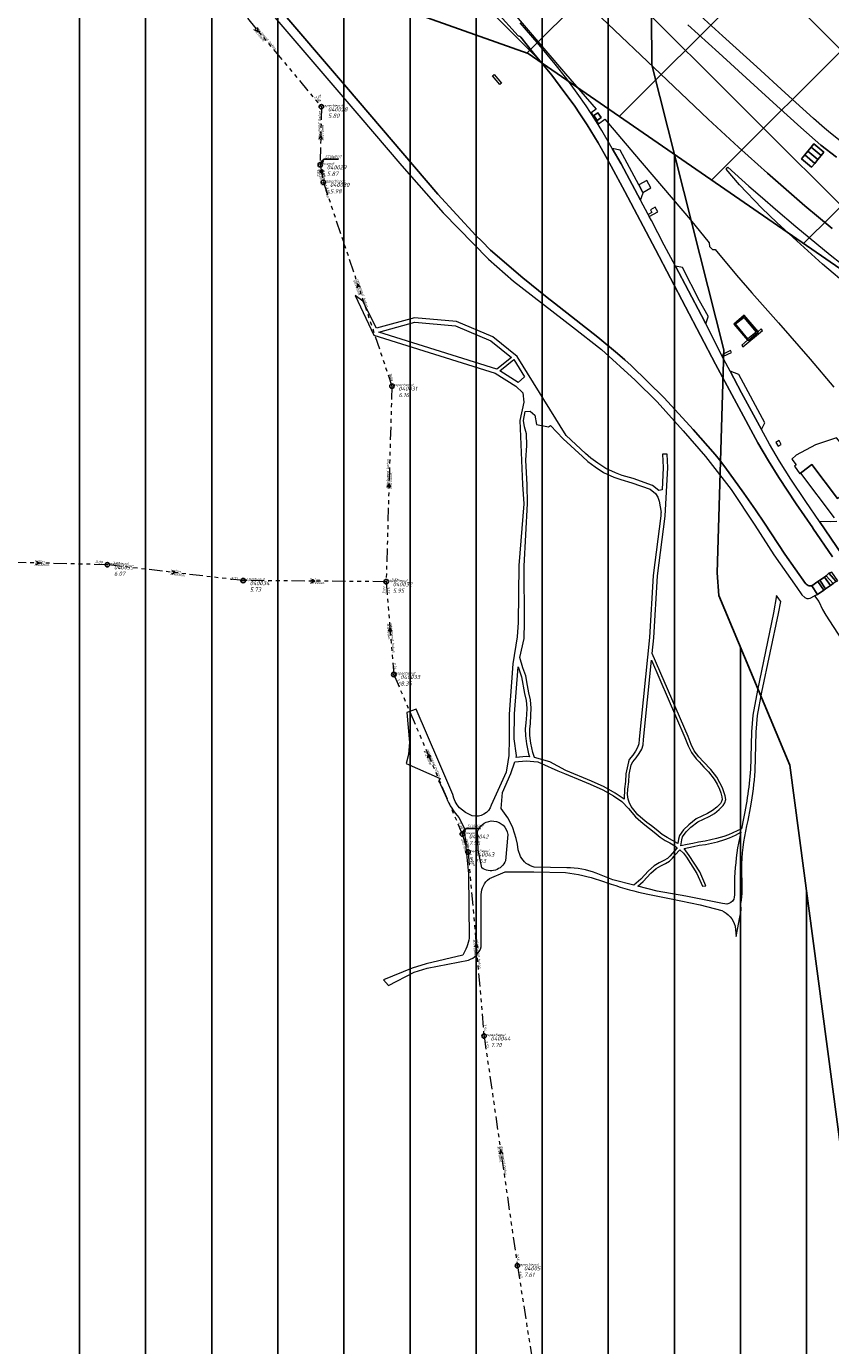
# Model space of a CAD drawing. Extents: x 148869 to 161638, y 453607 to 469810.
# Tile 143 of 256: x 152375 to 152740, y 462735 to 463334. Entities that reach past the tile are written whole.
import ezdxf

# ---------------------------------------------------------------- set-up
doc = ezdxf.new("R2010")
doc.units = 0
doc.header["$PDMODE"] = 32
doc.header["$PDSIZE"] = 2
doc.linetypes.add('RI-GWA', pattern=[18.45, 6, -1.8, 1.75, -1.8, 1.75, -1.8, 1.75, -1.8])
doc.layers.get('0').update_dxf_attribs({"linetype": 'CONTINUOUS'})
doc.layers.get('DEFPOINTS').update_dxf_attribs({"linetype": 'CONTINUOUS'})
for name, color, linetype in [('2023', 90, 'CONTINUOUS'), ('2023 hatch', 90, 'CONTINUOUS'), ('2024', 160, 'CONTINUOUS'), ('2024 hatch', 160, 'CONTINUOUS'), ('B-OI-AANPIJLING', 1, 'CONTINUOUS')]:
    doc.layers.add(name, color=color, linetype=linetype)
for name, color, linetype, lineweight in [('B-OI-RI-BIJZONDERDERHEDEN-T18', 134, 'CONTINUOUS', 18), ('B-OI-RI-GWA-MATERIAAL-T18', 10, 'CONTINUOUS', 18), ('B-OI-RI-GWA-PUTDEKSELHOOGTE-T25', 10, 'CONTINUOUS', 25), ('B-OI-RI-GWA_BOB-T18', 10, 'CONTINUOUS', 18), ('B-OI-RI-GWA_DIAMETER-T18', 10, 'CONTINUOUS', 18), ('B-OI-RI-GWA_PUTNUMMER-T18', 10, 'CONTINUOUS', 18), ('B-OI-RI-GWA_RIOOLPUT-S', 10, 'CONTINUOUS', 25), ('B-OI-RI-GWA_TRANSPORTLEIDING-G', 10, 'RI-GWA', 18), ('B-OI-RI-STROOMRICHTING-S', 252, 'CONTINUOUS', 25), ('B-RO-VH-VERHARDING_FUNDERING_ZAND-GV', 251, 'CONTINUOUS', 18), ('B-RO-VH-VERHARDING_GESLOTEN-GV', 251, 'CONTINUOUS', 18), ('B-RO-VH-VERHARDING_HALFVERHARDING-GV', 251, 'CONTINUOUS', 18), ('B-RO-VH-VERHARDING_OPEN-GV', 251, 'CONTINUOUS', 18)]:
    doc.layers.add(name, color=color, linetype=linetype, lineweight=lineweight)
doc.styles.add('NLCS-ISO-M500-T18_CURSIEF', font='NLCS-ISO.ttf', dxfattribs={"oblique": 15, "height": 0.9})
doc.styles.add('NLCS-ISO-M750-T25_CURSIEF', font='NLCS-ISO.ttf', dxfattribs={"oblique": 15, "height": 1.875})

# ---------------------------------------------------------------- blocks, each defined once
blk = doc.blocks.new('ACMAP_ANN_TEMPLATE_gwa-diam')
at = {"color": 0, "linetype": 'ByBlock', "style": 'NLCS-ISO-M500-T18_CURSIEF', "oblique": 15}
blk.add_attdef('gwa-diam', (-2.2, -1.3), '', height=1.2, dxfattribs=at)
blk = doc.blocks.new('ACMAP_ANN_TEMPLATE_gwa-materiaal')
at = {"color": 0, "linetype": 'ByBlock', "style": 'NLCS-ISO-M500-T18_CURSIEF', "oblique": 15}
blk.add_attdef('gwa-mat', (-2.2, 0.2), '', height=1.2, dxfattribs=at)
blk = doc.blocks.new('ACMAP_ANN_TEMPLATE_gwa-nap-l')
at = {"color": 0, "linetype": 'ByBlock', "style": 'NLCS-ISO-M500-T18_CURSIEF', "oblique": 15}
blk.add_attdef('gwa-nap-l', (2.3, 0.2), '', height=1.2, dxfattribs=at)
blk = doc.blocks.new('ACMAP_ANN_TEMPLATE_gwa-nap-r')
at = {"color": 0, "linetype": 'ByBlock', "style": 'NLCS-ISO-M500-T18_CURSIEF', "oblique": 15}
blk.add_attdef('gwa-nap-r', (-5.6, 0.2), '', height=1.2, dxfattribs=at)
blk = doc.blocks.new('ACMAP_ANN_TEMPLATE_gwa-puth')
at = {"color": 0, "linetype": 'ByBlock', "style": 'NLCS-ISO-M750-T25_CURSIEF', "oblique": 15}
blk.add_attdef('gwa-puth', (3, -5), '', height=1.88, dxfattribs=at)
blk = doc.blocks.new('ACMAP_ANN_TEMPLATE_gwa-putnr')
at = {"color": 0, "linetype": 'ByBlock', "style": 'NLCS-ISO-M750-T25_CURSIEF', "oblique": 15}
blk.add_attdef('gwa-putnr', (3, -2.1), '', height=1.88, dxfattribs=at)
blk = doc.blocks.new('ACMAP_ANN_TEMPLATE_type knoop')
at = {"layer": 'DEFPOINTS', "style": 'NLCS-ISO-M500-T18_CURSIEF', "oblique": 15}
blk.add_attdef('type_knoop', (0, 0), '', height=1.2, dxfattribs=at)

msp = doc.modelspace()

# ---------------------------------------------------------------- hatches: boundary and pattern name
at = {"layer": '2023 hatch'}
h = msp.add_hatch(dxfattribs=at)
h.set_pattern_fill('L45L135', color=256, scale=49.98)
h.set_pattern_definition([(45, (0, 0), (-35.341197, 35.341197), []), (135, (0, 0), (-35.341197, -35.341197), [])])
h.paths.add_polyline_path([(155033.65, 463387.49), (154736.21, 463174.82), (154703.82, 463157.03), (154669.13, 463116.73), (154497.36, 463128.81), (154485.96, 463103.35), (154403, 462810.28), (154029.41, 462913.19), (153921.91, 462926.36), (153533.06, 462959.92), (153521.58, 463046.87), (153065.73, 463131.59), (152840.09, 463157.69), (152602.55, 463321.62), (152457.44, 463373.38), (152283.77, 463566.95), (152230.15, 463641.33), (152156.25, 463699.58), (152012.16, 463887.19), (152009.38, 463939.89), (151991.35, 464191.03), (152103.19, 464343.83), (152153.39, 464455.21), (152151.03, 464561.94), (152249.45, 464811.76), (152130.92, 465032.5), (152332.42, 465169.93), (152738.18, 465252.75), (152947.54, 465152.17), (153150.32, 465023.39), (153302.02, 464886.05), (153728.6, 464650.43), (153874.6, 464567.83), (153954.88, 464501.43), (153988.94, 464472.57), (154027.82, 464422.75), (154193.47, 464138.07), (154280.01, 463968.67), (154339.28, 463993.19), (154494.94, 463873.13), (154622.49, 463821.49), (154755.92, 463721.99), (154868.72, 463597.28)])
at = {"layer": '2024 hatch'}
h = msp.add_hatch(dxfattribs=at)
h.set_pattern_fill('ANSI31', color=256, scale=29.988, angle=45)
h.set_pattern_definition([(90, (0, 0), (-29.988, 0), [])])
h.paths.add_polyline_path([(153060.97, 462471.33), (152787.39, 462332.45), (152683.96, 462314.58), (152571.59, 462395.32), (152563.82, 462406.18), (152398.44, 462422.66), (152151.13, 462555.77), (152130.97, 462967.46), (151963.51, 463060.43), (151619.43, 463158.93), (151635.54, 463357.09), (152009.16, 463977.93), (152157.72, 463944.62), (152280.12, 463919.12), (152508.66, 464143.59), (152698.68, 463896.62), (152536.72, 463732.43), (152656.87, 463588.89), (152658.63, 463316.61), (152691.32, 463187.08), (152688.32, 463085.82), (152689.17, 463075.64), (152721.38, 462998.51), (152757.48, 462725.88), (152775.44, 462698.77), (152933.57, 462680.1)])

# ---------------------------------------------------------------- linework, layer by layer
at = {"layer": '2023', "flags": 128}
msp.add_lwpolyline([(153921.91, 462926.36), (153533.06, 462959.92), (153521.58, 463046.87), (153065.73, 463131.59), (152840.09, 463157.69), (152602.55, 463321.62), (152457.44, 463373.38), (152283.77, 463566.95), (152230.15, 463641.33), (152156.25, 463699.58), (152012.16, 463887.19), (152009.38, 463939.89), (151991.35, 464191.03), (152103.19, 464343.83), (152153.39, 464455.21), (152151.03, 464561.94), (152249.45, 464811.76), (152130.92, 465032.5), (152332.42, 465169.93), (152738.18, 465252.75), (152947.54, 465152.17), (153150.32, 465023.39), (153302.02, 464886.05), (153728.6, 464650.43)], dxfattribs=at)
at = {"layer": '2024', "flags": 128}
msp.add_lwpolyline([(151635.54, 463357.09), (152009.16, 463977.93), (152157.72, 463944.62), (152280.12, 463919.12), (152508.66, 464143.59), (152698.68, 463896.62), (152536.72, 463732.43), (152656.87, 463588.89), (152658.63, 463316.61), (152691.32, 463187.08), (152688.32, 463085.82), (152689.17, 463075.64), (152721.38, 462998.51), (152757.48, 462725.88)], dxfattribs=at)
at = {"layer": 'B-OI-AANPIJLING', "color": 251, "flags": 128}
for points in [[(152508.23, 463271.16), (152509.59, 463272.5), (152508.96, 463272.93), (152508.23, 463271.16), (152509.06, 463272.86), (152509.17, 463272.79), (152508.23, 463271.16), (152509.38, 463272.65), (152509.49, 463272.57), (152508.23, 463271.16), (152509.91, 463273.67), (152516.47, 463273.67)], [(152572.69, 462967.25), (152574.05, 462968.59), (152573.42, 462969.02), (152572.69, 462967.25), (152573.52, 462968.95), (152573.63, 462968.88), (152572.69, 462967.25), (152573.84, 462968.74), (152573.95, 462968.66), (152572.69, 462967.25), (152574.37, 462969.76), (152580.93, 462969.76)]]:
    msp.add_lwpolyline(points, dxfattribs=at)
at = {"layer": 'B-OI-RI-GWA_RIOOLPUT-S', "color": 251}
for p in [(152508.75, 463297.5), (152508.23, 463271.16), (152509.66, 463263.2), (152540.77, 463170.63), (152411.67, 463089.53), (152473.27, 463082.34), (152538.14, 463081.84), (152541.63, 463039.67), (152572.69, 462967.25), (152575.29, 462959.08), (152582.58, 462875.53), (152597.7, 462771.2)]:
    msp.add_point(p, dxfattribs=at)
at = {"layer": 'B-OI-RI-GWA_TRANSPORTLEIDING-G', "color": 251}
for p, q in [((152451.5, 463366), (152508.75, 463297.5)), ((152508.75, 463297.5), (152508.23, 463271.16)), ((152508.23, 463271.16), (152509.66, 463263.2)), ((152509.66, 463263.2), (152540.77, 463170.63)), ((152540.77, 463170.63), (152538.14, 463081.84)), ((152411.67, 463089.53), (152349.81, 463091.08)), ((152473.27, 463082.34), (152411.67, 463089.53)), ((152538.14, 463081.84), (152473.27, 463082.34)), ((152538.14, 463081.84), (152541.63, 463039.67)), ((152541.63, 463039.67), (152572.69, 462967.25)), ((152572.69, 462967.25), (152575.29, 462959.08)), ((152575.29, 462959.08), (152582.58, 462875.53)), ((152582.58, 462875.53), (152597.7, 462771.2)), ((152597.7, 462771.2), (152613.32, 462671.88))]:
    msp.add_line(p, q, dxfattribs=at)
at = {"layer": 'B-OI-RI-STROOMRICHTING-S', "color": 251}
for points in [[(152479.74, 463333.32), (152480.12, 463331.75), (152478.64, 463332.39)], [(152507.73, 463282.9), (152508.48, 463284.33), (152509.17, 463282.88)], [(152509.43, 463268.85), (152508.95, 463267.18), (152507.89, 463268.58)], [(152526.36, 463215.78), (152525.2, 463216.92), (152524.98, 463215.32)], [(152538.68, 463124.82), (152539.45, 463126.23), (152540.12, 463124.77)], [(152379.32, 463091.06), (152380.73, 463090.31), (152379.27, 463089.62)], [(152441.11, 463086.82), (152442.46, 463085.94), (152440.95, 463085.39)], [(152504.27, 463082.82), (152505.7, 463082.09), (152504.26, 463081.38)], [(152540.71, 463059.38), (152539.89, 463060.76), (152539.29, 463059.26)], [(152558.39, 463002.42), (152557.15, 463003.46), (152557.07, 463001.85)], [(152579.77, 462915.93), (152578.92, 462917.31), (152578.33, 462915.81)], [(152591.05, 462822.04), (152590.14, 462823.36), (152589.62, 462821.84)]]:
    msp.add_lwpolyline(points, dxfattribs=at)
at = {"layer": 'B-RO-VH-VERHARDING_FUNDERING_ZAND-GV', "flags": 128}
for points in [[(152700.28, 462974.23), (152699.34, 462969.68), (152693.42, 462966.95), (152691.3, 462966.2), (152688.08, 462965.22), (152685.42, 462964.55), (152682.83, 462964.05), (152679.89, 462963.6), (152677.28, 462963), (152674.79, 462962.53), (152671.83, 462961.87), (152672.3, 462964.64), (152672.68, 462965.97), (152674.24, 462968.26), (152676.43, 462970.35), (152679.61, 462972.85), (152684.73, 462975.19), (152687.11, 462976.64), (152689.23, 462978.4), (152691.07, 462980.24), (152691.76, 462981.45), (152692.23, 462982.9), (152691.92, 462984.52), (152691.39, 462986.48), (152690.78, 462988.19), (152689.62, 462990.53), (152688.22, 462993.06), (152685.53, 462996.52), (152682.16, 463000), (152679.97, 463002.33), (152677.97, 463005), (152676.55, 463007.96), (152675.12, 463011.6), (152658.86, 463049.24), (152659.57, 463056.34), (152661.34, 463084.5), (152664.76, 463111.57), (152665.9, 463133.67), (152665.61, 463139.77), (152663.61, 463139.68), (152663.89, 463133.67), (152663.37, 463123.54), (152661.85, 463123.18), (152658.97, 463125.56), (152650.25, 463128.68), (152645.26, 463130.08), (152642.22, 463131.22), (152637.76, 463133.21), (152634.16, 463135.59), (152630.96, 463137.93), (152628.63, 463140.11), (152619.79, 463148.16), (152597.64, 463184.05), (152586.63, 463193.02), (152570.05, 463199.96), (152551, 463201.71), (152533.71, 463196.94), (152527.63, 463209.28), (152524.07, 463211.83), (152532.58, 463193.79), (152587.55, 463176.48), (152597.03, 463170.59), (152600.1, 463167.53), (152600.67, 463163.34), (152598.82, 463155.01), (152599.57, 463136.88), (152600, 463125.91), (152600.58, 463117.24), (152598.31, 463089.23), (152598.01, 463063.36), (152597.66, 463056.82), (152595.68, 463044.47), (152594.03, 463021.68), (152594, 463010.49), (152593.76, 463002.91), (152593.3, 463000), (152592.59, 462995.34), (152585.84, 462980.41)], [(152705.73, 462999.88), (152705.73, 463000), (152705.79, 463001.69), (152705.98, 463013.54), (152706.65, 463021.03), (152708.68, 463031.65), (152716.24, 463067.36), (152717.19, 463072.9), (152716.38, 463074.07), (152715.3, 463075.64), (152713.87, 463067.7), (152706.71, 463032.63), (152704.59, 463021.21), (152703.92, 463013.69), (152703.65, 463001.95), (152703.58, 463000), (152703.57, 462999.88)], [(152568.33, 462985.22), (152562.01, 463000), (152551.79, 463023.88), (152547.48, 463022.49), (152548.77, 463008.82), (152548.6, 463007.09), (152548.23, 463003.39), (152547.29, 462999.34), (152562.63, 462992.54), (152561.96, 462991.1), (152562.26, 462991.15), (152565.52, 462983.71)], [(152590.37, 462978.8), (152590.94, 462986.15), (152594.67, 462994.73), (152596.49, 463000), (152601.75, 463000.49), (152606.91, 463000), (152608.62, 462999.29), (152616.02, 462995.94), (152619.07, 462994.7), (152627.04, 462991.34), (152630.7, 462989.84), (152636.42, 462987.27), (152641.26, 462984.56), (152645.08, 462981.95), (152648.12, 462978.85), (152651.34, 462974.99), (152653.65, 462972.88), (152655.49, 462971.35), (152657.64, 462969.71), (152659.76, 462968.16), (152662.53, 462965.83), (152664.82, 462964.36), (152666.84, 462963.22), (152669.13, 462961.82), (152670.18, 462961.05), (152666.9, 462957.26), (152665.74, 462956.07), (152664.18, 462955.16), (152662.01, 462954.2), (152659.8, 462952.76), (152657.19, 462950.61), (152653.7, 462946.76), (152650.58, 462943.98), (152640.96, 462946.49), (152633.4, 462949.47)], [(152702.41, 462973.42), (152703.52, 462979.21), (152704.27, 462983.57), (152704.28, 462983.7)], [(152571.17, 462974.69), (152573.58, 462970.08), (152574.49, 462959.73), (152575.57, 462949.22), (152575.86, 462920.01)], [(152581.55, 462951.96), (152579.83, 462959.86), (152579.64, 462968.57)], [(152593.38, 462967.11), (152592.26, 462955.15)], [(152674.15, 462939.02), (152661.15, 462941.23), (152652.33, 462943.53), (152654.76, 462945.69), (152658.23, 462949.52), (152660.69, 462951.55), (152662.72, 462952.88), (152664.87, 462953.82), (152666.68, 462954.88), (152668.01, 462956.25), (152669.32, 462957.77), (152671.46, 462960.11), (152673.11, 462958.54), (152674.42, 462956.7), (152679.08, 462949.29), (152681.7, 462943.52), (152683.24, 462943.75), (152680.41, 462950.01), (152675.66, 462957.53), (152673.39, 462960.74), (152677.58, 462961.53), (152680.17, 462962.12), (152683.08, 462962.57), (152685.75, 462963.09), (152688.48, 462963.77), (152691.77, 462964.77), (152693.99, 462965.55), (152696.64, 462966.78), (152699.01, 462968.06), (152698, 462963.13)], [(152599.18, 462957), (152598.03, 462960.09)], [(152699.5, 462948.2), (152699.54, 462949.6), (152699.52, 462953.73)], [(152584.98, 462946.98), (152592.08, 462950.1), (152605.11, 462950.01), (152619.58, 462949.78)], [(152620.14, 462951.91), (152605.32, 462952.27)], [(152634.88, 462946.37), (152640.31, 462944.54)], [(152696.16, 462945.24), (152696.17, 462939.58)], [(152581.31, 462915.95), (152581.3, 462939.76)], [(152656.9, 462939.99), (152667.41, 462937.89), (152680.57, 462935.06), (152690.4, 462932.57)], [(152690.8, 462935.76), (152674.15, 462939.02)], [(152696.45, 462925.4), (152696.99, 462920.74), (152699.16, 462932.68), (152699.08, 462935.65)], [(152572.98, 462912.21), (152556.27, 462908.35), (152549.95, 462906.38), (152537.01, 462901.01), (152539.17, 462898.4), (152550.91, 462904.52), (152556.83, 462906.29), (152575.45, 462909.94)]]:
    msp.add_lwpolyline(points, dxfattribs=at)
for points in [[(152585.59, 463191.28), (152595, 463183.62), (152588.39, 463178.31), (152534.83, 463195.18), (152551.18, 463199.68), (152569.56, 463197.99)], [(152589.66, 463177.52), (152596.11, 463182.71), (152600.91, 463174.93), (152598.09, 463172.29)], [(152605.65, 463157.47), (152606.32, 463153.22), (152611.75, 463152.2), (152612.72, 463152.78), (152618.44, 463146.68), (152627.27, 463138.64), (152629.69, 463136.39), (152633.02, 463133.95), (152636.8, 463131.45), (152641.46, 463129.37), (152644.64, 463128.18), (152649.64, 463126.77), (152657.97, 463123.8), (152660.35, 463121.83), (152661.39, 463120.26), (152662.08, 463118.35), (152662.92, 463113.25), (152662.84, 463113.12), (152662.77, 463111.75), (152659.35, 463084.68), (152657.58, 463056.5), (152652.96, 463010.31), (152652.78, 463008.16), (152652.27, 463006.6), (152651.29, 463004.92), (152650.04, 463003.12), (152648.39, 463001.12), (152648.12, 463000), (152646.96, 462994.53), (152646.73, 462991.11), (152646.29, 462987.77), (152646.17, 462983.01), (152642.05, 462985.83), (152637.1, 462988.61), (152631.29, 462991.22), (152619.65, 462996.09), (152612.41, 463000), (152605.51, 463002.03), (152604.72, 463004.2), (152603.86, 463008.49), (152603.36, 463012), (152603.29, 463014.91), (152603.57, 463017.5), (152603.84, 463021.23), (152603.93, 463024.48), (152603.6, 463028.22), (152602.87, 463031.41), (152602.24, 463034.74), (152601.48, 463039.08), (152600.24, 463042.78), (152598.8, 463047.43), (152600.7, 463056.07), (152600.91, 463063.47), (152600.74, 463088.95), (152602.31, 463117.37), (152602.11, 463125.88), (152601.47, 463136.95), (152602.01, 463143.7), (152601.79, 463149.05), (152600.87, 463152.22), (152600.52, 463154.99), (152601.26, 463159.13), (152603.53, 463159.32)], [(152678.82, 463001.36), (152680.1, 463000), (152682.36, 462997.59), (152684.4, 462995.53), (152686.96, 462992.23), (152688.29, 462989.83), (152689.4, 462987.6), (152689.96, 462986.03), (152690.46, 462984.19), (152690.68, 462982.99), (152690.38, 462982.06), (152689.87, 462981.16), (152688.21, 462979.51), (152686.23, 462977.86), (152684.03, 462976.52), (152678.82, 462974.15), (152675.45, 462971.49), (152673.09, 462969.23), (152671.3, 462966.62), (152670.83, 462964.97), (152670.48, 462962.88), (152665.59, 462965.65), (152663.42, 462967.04), (152660.69, 462969.35), (152658.53, 462970.91), (152656.42, 462972.53), (152654.64, 462974.01), (152652.42, 462976.03), (152649.32, 462979.76), (152648.39, 462981.72), (152648.02, 462983.01), (152647.72, 462985.2), (152647.78, 462987.66), (152648.22, 462990.97), (152648.45, 462994.33), (152649.35, 462998.67), (152650.09, 463000), (152651.64, 463001.91), (152652.98, 463003.85), (152654.11, 463005.78), (152654.76, 463007.76), (152654.95, 463010.12), (152658.55, 463046.16), (152673.73, 463011.02), (152675.17, 463007.36), (152676.68, 463004.22)], [(152601.92, 463024.42), (152601.84, 463021.33), (152601.58, 463017.68), (152601.28, 463014.99), (152601.37, 463011.83), (152601.89, 463008.15), (152602.79, 463003.66), (152603.26, 463002.36), (152601.75, 463002.5), (152597.07, 463002.06), (152597.33, 463002.87), (152596.3, 463010.41), (152596.31, 463021.86), (152597.98, 463043.23), (152599.53, 463038.59), (152600.91, 463031), (152601.62, 463027.91)]]:
    msp.add_lwpolyline(points, close=True, dxfattribs=at)
at = {"layer": 'B-RO-VH-VERHARDING_FUNDERING_ZAND-GV'}
for points in [[(152703.57, 462999.88, -0.04196), (152700.28, 462974.23)], [(152704.28, 462983.7, 0.025155), (152705.73, 462999.88)], [(152565.52, 462983.71, 0.086687), (152571.17, 462974.69)], [(152577.25, 462975.58, -0.270452), (152568.33, 462985.22)], [(152585.84, 462980.41, -0.413925), (152577.25, 462975.58)], [(152598.03, 462960.09, 0.146927), (152590.37, 462978.8)], [(152579.64, 462968.57, -0.773159), (152593.38, 462967.11)], [(152699.52, 462953.73, -0.052983), (152702.41, 462973.42)], [(152698, 462963.13, 0.032646), (152696.16, 462945.24)], [(152592.26, 462955.15, -0.497735), (152581.55, 462951.96)], [(152605.32, 462952.27, -0.228326), (152599.18, 462957)], [(152619.58, 462949.78, -0.054409), (152634.88, 462946.37)], [(152633.4, 462949.47, 0.093949), (152620.14, 462951.91)], [(152699.08, 462935.65, 0.067352), (152699.5, 462948.2)], [(152581.3, 462939.76, -0.232276), (152584.98, 462946.98)], [(152640.31, 462944.54, 0.04027), (152656.9, 462939.99)], [(152696.17, 462939.58, -0.57098), (152690.8, 462935.76)], [(152690.4, 462932.57, -0.220541), (152696.45, 462925.4)], [(152575.86, 462920.01, -0.07121), (152572.98, 462912.21)], [(152575.45, 462909.94, 0.231081), (152581.31, 462915.95)]]:
    msp.add_lwpolyline(points, format="xyb", dxfattribs=at)
at = {"layer": 'B-RO-VH-VERHARDING_GESLOTEN-GV', "flags": 128}
for points in [[(152728.08, 463275.6), (152732.62, 463271.74), (152734.09, 463273.61), (152729.55, 463277.41)], [(152729.55, 463277.41), (152734.09, 463273.61), (152735.51, 463275.3), (152730.97, 463279.1)], [(152735.51, 463275.3), (152736.75, 463276.84), (152732.2, 463280.66), (152730.97, 463279.1)], [(152728.08, 463275.6), (152726.64, 463273.91), (152731.19, 463270.05), (152732.62, 463271.74)], [(152694.32, 463186.84), (152690.78, 463185.04), (152691.19, 463184.22), (152694.82, 463185.92)], [(152722.27, 463137.42), (152724.25, 463134.97), (152723.37, 463134.25), (152725.86, 463130.88), (152726.11, 463131.07), (152726.75, 463131.55), (152731.29, 463134.99), (152742.98, 463119.55), (152754.58, 463129.52), (152756.33, 463131.01), (152755.99, 463131.41), (152752.22, 463135.62), (152742.49, 463147.16), (152732.96, 463143.96), (152724.16, 463139.3)], [(152742.2, 463082.12), (152739.06, 463085.69), (152737.76, 463084.55), (152740.9, 463080.97)], [(152731.22, 463079.95), (152733.89, 463076.06), (152736.67, 463077.97), (152733.99, 463081.86)], [(152737.07, 463083.94), (152734.93, 463082.49), (152737.57, 463078.6), (152739.71, 463080.05)]]:
    msp.add_lwpolyline(points, close=True, dxfattribs=at)
at = {"layer": 'B-RO-VH-VERHARDING_HALFVERHARDING-GV', "flags": 128}
for points in [[(152581.98, 463356.54), (152619.52, 463312.48), (152633.42, 463296.48), (152631.18, 463294.77), (152634.54, 463289.82), (152637.3, 463291.94), (152650.78, 463275.96), (152676.17, 463246.12), (152684.78, 463235.75), (152684.93, 463234.06), (152686.15, 463232.71), (152687.42, 463232.64), (152697.13, 463221), (152704.06, 463213.05), (152716.16, 463199.43), (152730.57, 463182.85), (152741.29, 463170.18)], [(152487.6, 463344.37), (152520.09, 463306.47), (152561.6, 463257.84), (152578.8, 463239.1), (152581.53, 463236.46), (152585.51, 463232.37), (152600.15, 463219.77), (152611.24, 463210.92), (152614.58, 463208.39), (152634.19, 463192.87), (152643.15, 463185.51), (152646.5, 463182.65), (152649.29, 463180.07), (152664.24, 463165.34), (152677.5, 463150.96), (152687.38, 463139.67), (152689.38, 463137.18), (152691.77, 463133.98), (152700.45, 463121.99), (152705.76, 463114.44), (152709.8, 463108.48), (152719.06, 463094.35), (152728.37, 463081.09), (152728.77, 463080.65), (152729.56, 463080.04), (152729.94, 463079.91), (152731.22, 463079.95), (152733.99, 463081.86), (152734.93, 463082.49), (152737.07, 463083.94), (152737.76, 463084.55), (152739.06, 463085.69), (152740.42, 463086.22)], [(152740.68, 463093.07), (152731.79, 463106.13), (152731.68, 463106.29), (152724.21, 463117.15), (152716.3, 463129.17), (152711.65, 463136.65), (152706.84, 463144.96), (152697.07, 463162.86), (152687.62, 463180.68), (152660.43, 463232.74), (152646.44, 463259.05), (152640.18, 463270.46), (152637.08, 463276.29), (152634.32, 463281.16), (152629.32, 463289.36), (152626.4, 463293.9), (152623.43, 463298.17), (152618.81, 463304.45), (152613.25, 463311.78), (152604.96, 463321.91), (152599.25, 463329.12), (152598.94, 463329.37), (152598.02, 463329.75), (152597.88, 463329.9), (152596.75, 463331.3), (152589.65, 463339.17)], [(152632.91, 463340.76), (152665.63, 463309.52), (152684.28, 463291.86), (152697.98, 463279.14), (152711.12, 463267.32), (152728.17, 463252.5), (152740.59, 463242.15)], [(152740.59, 463242.15), (152728.17, 463252.5), (152711.12, 463267.32), (152697.98, 463279.14), (152684.28, 463291.86), (152665.63, 463309.52), (152632.91, 463340.76)], [(152745.64, 463280.82), (152739.77, 463285.46), (152736.97, 463287.8), (152731.98, 463292.23), (152719.16, 463303.89), (152706.34, 463315.57), (152690.76, 463329.75), (152679.14, 463340.35)], [(152742.45, 463274.58), (152735.45, 463280.07), (152726.35, 463288.02), (152715.43, 463297.94), (152703.36, 463308.91), (152689.08, 463322.02), (152675.08, 463334.65)], [(152675.08, 463334.65), (152689.08, 463322.02), (152703.36, 463308.91), (152715.43, 463297.94), (152726.35, 463288.02), (152735.45, 463280.07), (152742.45, 463274.58)], [(152748.74, 463215.4), (152736.19, 463225.96), (152724.55, 463236.67), (152715.36, 463244.88), (152708.59, 463251.44), (152698.48, 463262.02), (152692.44, 463269.17), (152693.25, 463270.07), (152702.75, 463261.47), (152708.86, 463256.13), (152714.82, 463250.97), (152724.03, 463243.19), (152739.66, 463230.32), (152749.59, 463222.36)], [(152740.9, 463080.97), (152739.71, 463080.05), (152737.57, 463078.6), (152736.67, 463077.97), (152733.89, 463076.06), (152732.55, 463075.4), (152734.41, 463072.77), (152736.13, 463069.23), (152737.62, 463066.66), (152744.53, 463055.93)]]:
    msp.add_lwpolyline(points, dxfattribs=at)
for points in [[(152586.46, 463311.51), (152587.22, 463312.16), (152590.5, 463308.29), (152589.73, 463307.64)], [(152635.67, 463292.65), (152633.92, 463291.34), (152632.39, 463293.53), (152634.14, 463294.82)], [(152732.62, 463271.74), (152731.19, 463270.05), (152726.64, 463273.91), (152728.08, 463275.6), (152729.55, 463277.41), (152730.97, 463279.1), (152732.2, 463280.66), (152736.75, 463276.84), (152735.51, 463275.3), (152734.09, 463273.61)]]:
    msp.add_lwpolyline(points, close=True, dxfattribs=at)
at = {"layer": 'B-RO-VH-VERHARDING_OPEN-GV', "flags": 128}
for points in [[(152483.03, 463343.27), (152525.78, 463293.5), (152545.31, 463270.63), (152564.08, 463249.32), (152584.54, 463228.36), (152595.91, 463218.34), (152622.73, 463197.62), (152635.8, 463187.28), (152651.2, 463173.29), (152661.09, 463163.54), (152672.98, 463150.35), (152683.08, 463138.66), (152694.62, 463123.7), (152705.48, 463107.45), (152714.03, 463094.05), (152724.5, 463079.22), (152726.79, 463075.8), (152728.14, 463074.62), (152729.01, 463074.25), (152729.74, 463074.17), (152730.58, 463074.31), (152732.55, 463075.4), (152733.89, 463076.06), (152731.22, 463079.95), (152729.94, 463079.91), (152729.56, 463080.04), (152728.77, 463080.65), (152728.37, 463081.09), (152719.06, 463094.35), (152709.8, 463108.48), (152705.76, 463114.44), (152700.45, 463121.99), (152691.77, 463133.98), (152689.38, 463137.18), (152687.38, 463139.67), (152677.5, 463150.96), (152664.24, 463165.34), (152649.29, 463180.07), (152646.5, 463182.65), (152643.15, 463185.51), (152634.19, 463192.87), (152614.58, 463208.39), (152611.24, 463210.92), (152600.15, 463219.77), (152585.51, 463232.37), (152581.53, 463236.46), (152578.8, 463239.1), (152561.6, 463257.84), (152520.09, 463306.47), (152487.6, 463344.37)], [(152589.65, 463339.17), (152596.75, 463331.3), (152597.88, 463329.9), (152598.02, 463329.75), (152598.94, 463329.37), (152599.25, 463329.12), (152604.96, 463321.91), (152613.25, 463311.78), (152618.81, 463304.45), (152623.43, 463298.17), (152626.4, 463293.9), (152629.32, 463289.36), (152634.32, 463281.16), (152637.08, 463276.29), (152640.18, 463270.46), (152646.44, 463259.05), (152660.43, 463232.74), (152687.62, 463180.68), (152697.07, 463162.86), (152706.84, 463144.96), (152711.65, 463136.65), (152716.3, 463129.17), (152724.21, 463117.15), (152731.68, 463106.29), (152731.79, 463106.13), (152740.68, 463093.07)], [(152745.11, 463094), (152734.84, 463109.21), (152728.59, 463118.3), (152721.84, 463128.46), (152716.68, 463136.56), (152712.11, 463144.31), (152708.42, 463150.91), (152699.34, 463167.65), (152694.18, 463177.4), (152691.39, 463182.67), (152683.14, 463198.87), (152681.2, 463202.69), (152669.37, 463225.07), (152664.28, 463234.7), (152658.57, 463245.81), (152657.52, 463247.71), (152657.04, 463248.58), (152653.55, 463255.07), (152644.72, 463271.52), (152640.68, 463278.58), (152635.97, 463286.73), (152632.87, 463291.87), (152628.89, 463297.87), (152624.82, 463303.71), (152620.12, 463310.12), (152614.86, 463316.8), (152607.64, 463325.6), (152598.93, 463335.68)], [(152742.98, 463119.55), (152731.29, 463134.99), (152726.75, 463131.55), (152726.11, 463131.07), (152741.46, 463110.79)], [(152742.67, 463109.2), (152739.66, 463109.02), (152734.84, 463109.21), (152745.11, 463094)]]:
    msp.add_lwpolyline(points, dxfattribs=at)
for points in [[(152635.67, 463292.65), (152634.14, 463294.82), (152632.39, 463293.53), (152633.92, 463291.34)], [(152653.55, 463255.07), (152654.7, 463258.49), (152654.64, 463258.61), (152652.77, 463262.09), (152644.38, 463277.75), (152640.68, 463278.58), (152644.72, 463271.52)], [(152652.77, 463262.09), (152654.64, 463258.61), (152658.27, 463260.63), (152656.43, 463264.09)], [(152657.52, 463247.71), (152661.39, 463249.72), (152660.28, 463251.84), (152658.03, 463250.67), (152658.68, 463249.43), (152657.04, 463248.58)], [(152669.37, 463225.07), (152681.2, 463202.69), (152683.14, 463198.87), (152684.23, 463202.07), (152684.2, 463202.47), (152680.39, 463209.44), (152672.54, 463224.5)], [(152708.87, 463195.95), (152708.31, 463196.61), (152706.95, 463195.46), (152700.63, 463202.85), (152695.95, 463198.84), (152702.13, 463191.56), (152699.51, 463189.26), (152700, 463188.42)], [(152700.65, 463202.62), (152696.17, 463198.89), (152702.6, 463191.38), (152707.02, 463195.15)], [(152702.6, 463191.38), (152696.17, 463198.89), (152700.65, 463202.62), (152707.02, 463195.15)], [(152700.41, 463201.88), (152705.98, 463195.14), (152702.32, 463192.09), (152696.69, 463198.94)], [(152694.18, 463177.4), (152699.34, 463167.65), (152708.42, 463150.91), (152709.92, 463153.99), (152698.2, 463175.9)], [(152717.4, 463144.21), (152716.41, 463145.96), (152714.96, 463145.12), (152716.02, 463143.38)], [(152739.06, 463085.69), (152742.2, 463082.12), (152742.36, 463081.92), (152743.07, 463082.27), (152740.42, 463086.22)], [(152733.99, 463081.86), (152736.67, 463077.97), (152737.57, 463078.6), (152734.93, 463082.49)], [(152740.9, 463080.97), (152737.76, 463084.55), (152737.07, 463083.94), (152739.71, 463080.05)]]:
    msp.add_lwpolyline(points, close=True, dxfattribs=at)

# ---------------------------------------------------------------- block references
at = {"layer": 'B-OI-RI-GWA-MATERIAAL-T18', "color": 251}
for p, rotation, values in [((152480.12, 463331.75), 309.8877449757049, {'gwa-mat': 'gewapend beton'}), ((152508.49, 463284.33), 88.86902294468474, {'gwa-mat': 'gewapend beton'}), ((152508.95, 463267.18), 280.1844507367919, {'gwa-mat': 'gewapend beton'}), ((152525.21, 463216.91), 288.5759523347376, {'gwa-mat': 'gewapend beton'}), ((152539.45, 463126.23), 88.30336914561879, {'gwa-mat': 'gewapend beton'}), ((152380.74, 463090.31), 358.564664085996, {'gwa-mat': 'beton'}), ((152442.47, 463085.94), 353.3425161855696, {'gwa-mat': 'beton'}), ((152505.7, 463082.09), 359.5583887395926, {'gwa-mat': 'beton'}), ((152539.89, 463060.76), 274.7310316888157, {'gwa-mat': 'gewapend beton'}), ((152557.16, 463003.46), 293.2138663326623, {'gwa-mat': 'gewapend beton'}), ((152573.99, 462963.16), 287.6530188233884, {'gwa-mat': 'gewapend beton'}), ((152578.93, 462917.31), 274.9866078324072, {'gwa-mat': 'gewapend beton'}), ((152590.14, 462823.36), 278.246164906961, {'gwa-mat': 'gewapend beton'})]:
    msp.add_blockref('ACMAP_ANN_TEMPLATE_gwa-materiaal', p, dxfattribs=dict(at, rotation=rotation)).add_auto_attribs(values)
at = {"layer": 'B-OI-RI-GWA-PUTDEKSELHOOGTE-T25', "color": 251}
for p, values in [((152508.75, 463297.5), {'gwa-puth': '5.80'}), ((152508.23, 463271.16), {'gwa-puth': '5.87'}), ((152509.66, 463263.2), {'gwa-puth': '5.98'}), ((152540.77, 463170.63), {'gwa-puth': '6.16'}), ((152411.67, 463089.53), {'gwa-puth': '6.07'}), ((152473.27, 463082.34), {'gwa-puth': '5.73'}), ((152538.14, 463081.84), {'gwa-puth': '5.95'}), ((152541.63, 463039.67), {'gwa-puth': '8.36'}), ((152572.69, 462967.25), {'gwa-puth': '7.56'}), ((152575.29, 462959.08), {'gwa-puth': '7.63'}), ((152582.58, 462875.53), {'gwa-puth': '7.70'}), ((152597.7, 462771.2), {'gwa-puth': '7.61'})]:
    msp.add_blockref('ACMAP_ANN_TEMPLATE_gwa-puth', p, dxfattribs=at).add_auto_attribs(values)
at = {"layer": 'B-OI-RI-GWA_BOB-T18', "color": 251}
for name, p, rotation, values in [('ACMAP_ANN_TEMPLATE_gwa-nap-r', (152508.75, 463297.5), 309.8877449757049, {'gwa-nap-r': '2.56'}), ('ACMAP_ANN_TEMPLATE_gwa-nap-l', (152508.75, 463297.5), 88.86902294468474, {'gwa-nap-l': '2.74'}), ('ACMAP_ANN_TEMPLATE_gwa-nap-r', (152508.23, 463271.16), 88.86902294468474, {'gwa-nap-r': '2.81'}), ('ACMAP_ANN_TEMPLATE_gwa-nap-l', (152508.23, 463271.16), 280.1844507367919, {'gwa-nap-l': '2.81'}), ('ACMAP_ANN_TEMPLATE_gwa-nap-r', (152509.66, 463263.2), 280.1844507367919, {'gwa-nap-r': '2.77'}), ('ACMAP_ANN_TEMPLATE_gwa-nap-l', (152509.66, 463263.2), 288.5759523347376, {'gwa-nap-l': '2.80'}), ('ACMAP_ANN_TEMPLATE_gwa-nap-r', (152540.77, 463170.63), 288.5759523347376, {'gwa-nap-r': '2.93'}), ('ACMAP_ANN_TEMPLATE_gwa-nap-l', (152540.77, 463170.63), 88.30336914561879, {'gwa-nap-l': '2.94'}), ('ACMAP_ANN_TEMPLATE_gwa-nap-r', (152411.67, 463089.53), 353.3425161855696, {'gwa-nap-r': '3.89'}), ('ACMAP_ANN_TEMPLATE_gwa-nap-l', (152411.67, 463089.53), 358.564664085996, {'gwa-nap-l': '3.88'}), ('ACMAP_ANN_TEMPLATE_gwa-nap-r', (152473.27, 463082.34), 359.5583887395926, {'gwa-nap-r': '3.72'}), ('ACMAP_ANN_TEMPLATE_gwa-nap-l', (152473.27, 463082.34), 353.3425161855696, {'gwa-nap-l': '3.74'}), ('ACMAP_ANN_TEMPLATE_gwa-nap-r', (152538.14, 463081.84), 88.30336914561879, {'gwa-nap-r': '3.09'}), ('ACMAP_ANN_TEMPLATE_gwa-nap-l', (152538.14, 463081.84), 274.7310316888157, {'gwa-nap-l': '3.12'}), ('ACMAP_ANN_TEMPLATE_gwa-nap-l', (152538.14, 463081.84), 359.5583887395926, {'gwa-nap-l': '3.51'}), ('ACMAP_ANN_TEMPLATE_gwa-nap-r', (152541.63, 463039.67), 274.7310316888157, {'gwa-nap-r': '3.34'}), ('ACMAP_ANN_TEMPLATE_gwa-nap-l', (152541.63, 463039.67), 293.2138663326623, {'gwa-nap-l': '3.35'}), ('ACMAP_ANN_TEMPLATE_gwa-nap-r', (152572.69, 462967.25), 293.2138663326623, {'gwa-nap-r': '3.39'}), ('ACMAP_ANN_TEMPLATE_gwa-nap-l', (152572.69, 462967.25), 287.6530188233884, {'gwa-nap-l': '3.39'}), ('ACMAP_ANN_TEMPLATE_gwa-nap-r', (152575.29, 462959.08), 287.6530188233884, {'gwa-nap-r': '3.39'}), ('ACMAP_ANN_TEMPLATE_gwa-nap-l', (152575.29, 462959.08), 274.9866078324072, {'gwa-nap-l': '3.39'}), ('ACMAP_ANN_TEMPLATE_gwa-nap-r', (152582.58, 462875.53), 274.9866078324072, {'gwa-nap-r': '3.54'}), ('ACMAP_ANN_TEMPLATE_gwa-nap-l', (152582.58, 462875.53), 278.246164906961, {'gwa-nap-l': '3.52'}), ('ACMAP_ANN_TEMPLATE_gwa-nap-r', (152597.7, 462771.2), 278.246164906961, {'gwa-nap-r': '3.66'}), ('ACMAP_ANN_TEMPLATE_gwa-nap-l', (152597.7, 462771.2), 278.937667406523, {'gwa-nap-l': '3.67'})]:
    msp.add_blockref(name, p, dxfattribs=dict(at, rotation=rotation)).add_auto_attribs(values)
at = {"layer": 'B-OI-RI-GWA_DIAMETER-T18', "color": 251}
for p, rotation, values in [((152480.12, 463331.75), 309.8877449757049, {'gwa-diam': '%%c1250mm.'}), ((152508.49, 463284.33), 88.86902294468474, {'gwa-diam': '%%c1270mm.'}), ((152508.95, 463267.18), 280.1844507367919, {'gwa-diam': '%%c1270mm.'}), ((152525.21, 463216.91), 288.5759523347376, {'gwa-diam': '%%c1270mm.'}), ((152539.45, 463126.23), 88.30336914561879, {'gwa-diam': '%%c1270mm.'}), ((152380.74, 463090.31), 358.564664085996, {'gwa-diam': '%%c400mm.'}), ((152442.47, 463085.94), 353.3425161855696, {'gwa-diam': '%%c400mm.'}), ((152505.7, 463082.09), 359.5583887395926, {'gwa-diam': '%%c400mm.'}), ((152539.89, 463060.76), 274.7310316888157, {'gwa-diam': '%%c1270mm.'}), ((152557.16, 463003.46), 293.2138663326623, {'gwa-diam': '%%c1270mm.'}), ((152573.99, 462963.16), 287.6530188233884, {'gwa-diam': '%%c1270mm.'}), ((152578.93, 462917.31), 274.9866078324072, {'gwa-diam': '%%c1270mm.'}), ((152590.14, 462823.36), 278.246164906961, {'gwa-diam': '%%c1270mm.'})]:
    msp.add_blockref('ACMAP_ANN_TEMPLATE_gwa-diam', p, dxfattribs=dict(at, rotation=rotation)).add_auto_attribs(values)
at = {"layer": 'B-OI-RI-GWA_PUTNUMMER-T18', "color": 251}
for p, values in [((152508.75, 463297.5), {'gwa-putnr': '040028'}), ((152508.23, 463271.16), {'gwa-putnr': '040029'}), ((152509.66, 463263.2), {'gwa-putnr': '040030'}), ((152540.77, 463170.63), {'gwa-putnr': '040031'}), ((152411.67, 463089.53), {'gwa-putnr': '040035'}), ((152473.27, 463082.34), {'gwa-putnr': '040034'}), ((152538.14, 463081.84), {'gwa-putnr': '040032'}), ((152541.63, 463039.67), {'gwa-putnr': '040033'}), ((152572.69, 462967.25), {'gwa-putnr': '040042'}), ((152575.29, 462959.08), {'gwa-putnr': '040043'}), ((152582.58, 462875.53), {'gwa-putnr': '040044'}), ((152597.7, 462771.2), {'gwa-putnr': '040051'})]:
    msp.add_blockref('ACMAP_ANN_TEMPLATE_gwa-putnr', p, dxfattribs=at).add_auto_attribs(values)
at = {"layer": 'DEFPOINTS'}
for p, values in [((152508.75, 463297.5), {'type_knoop': 'inspectieput'}), ((152508.23, 463271.16), {'type_knoop': 'stuwput'}), ((152509.66, 463263.2), {'type_knoop': 'inspectieput'}), ((152540.77, 463170.63), {'type_knoop': 'inspectieput'}), ((152411.67, 463089.53), {'type_knoop': 'inspectieput'}), ((152473.27, 463082.34), {'type_knoop': 'inspectieput'}), ((152538.14, 463081.84), {'type_knoop': 'inspectieput'}), ((152541.63, 463039.67), {'type_knoop': 'inspectieput'}), ((152572.69, 462967.25), {'type_knoop': 'stuwput'}), ((152575.29, 462959.08), {'type_knoop': 'inspectieput'}), ((152582.58, 462875.53), {'type_knoop': 'inspectieput'}), ((152597.7, 462771.2), {'type_knoop': 'inspectieput'})]:
    msp.add_blockref('ACMAP_ANN_TEMPLATE_type knoop', p, dxfattribs=at).add_auto_attribs(values)

# ---------------------------------------------------------------- texts
at = {"layer": 'B-OI-RI-BIJZONDERDERHEDEN-T18', "color": 251, "style": 'NLCS-ISO-M500-T18_CURSIEF', "oblique": 15, "width": 0.8}
for p in [(152510.42, 463274.13), (152574.88, 462970.22)]:
    msp.add_text('STUWPUT', height=1.35, dxfattribs=at).set_placement(p)

doc.saveas('drawing.dxf')
